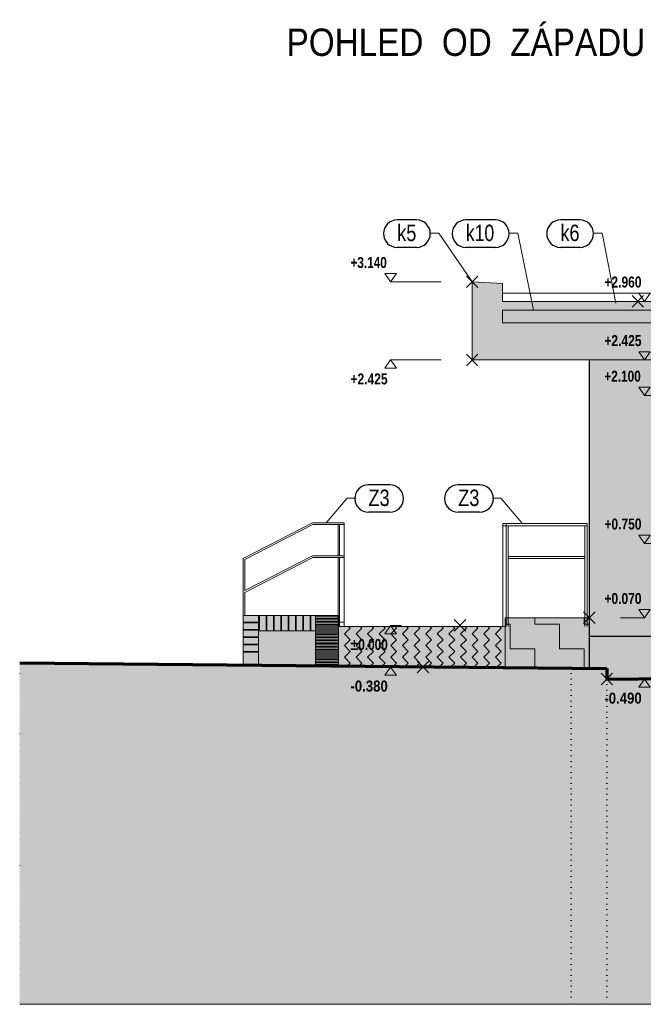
# Model space of a CAD drawing. Header units: millimetres. Extents: x -102573 to 74941, y -39020 to -17940.
# Tile 17 of 19: x 47946 to 53642, y -39020 to -30028. Entities that reach past the tile are written whole.
import ezdxf

# ---------------------------------------------------------------- set-up
doc = ezdxf.new("R2010")
doc.units = ezdxf.units.MM
doc.linetypes.add('JIS_08_37', pattern=[50, 0, -50])
for name, color, linetype, lineweight in [('XR$1$POHLEDY - NOVÝ STAV_1', 7, 'Continuous', 25), ('XR$2$POHLEDY - KLEMPÍŘINA_1', 7, 'Continuous', 25), ('XR$3$POHLEDY - FILING_1', 7, 'Continuous', 25)]:
    doc.layers.add(name, color=color, linetype=linetype, lineweight=lineweight)
doc.styles.add('ARIAL', font='ARIAL.TTF')
doc.styles.add('ARIALNARROW', font='ARIALN.TTF')

# ---------------------------------------------------------------- blocks, each defined once
blk = doc.blocks.new('COMPLEX_ELEVATIONDIM_6')
at = {"layer": 'XR$1$POHLEDY - NOVÝ STAV_1', "color": 6, "linetype": 'Continuous', "lineweight": 13}
for p, q in [((51386.6, -32347.2), (51281.6, -32347.2)), ((51281.6, -32347.2), (51334.1, -32422.2)), ((51334.1, -32422.2), (51386.6, -32347.2)), ((52025.6, -32369.2), (52131.6, -32475.1)), ((52025.7, -32475.1), (52131.7, -32369.2)), ((51334.1, -32422.2), (51334.1, -32422.2)), ((51334.1, -32422.2), (51334.1, -32422.2)), ((51334.1, -32422.2), (51794.1, -32422.2)), ((51334.1, -32422.2), (51334.1, -32422.2)), ((51334.1, -32422.2), (51334.1, -32422.2)), ((52025.6, -33082.1), (52131.6, -33188.1)), ((52025.7, -33188.1), (52131.7, -33082.1)), ((51281.6, -33210.2), (51334.1, -33135.2)), ((51334.1, -33135.2), (51386.6, -33210.2)), ((51334.1, -33135.2), (51334.1, -33135.2)), ((51334.1, -33135.2), (51334.1, -33135.2)), ((51334.1, -33135.2), (51794.1, -33135.2)), ((51334.1, -33135.2), (51334.1, -33135.2)), ((51334.1, -33135.2), (51334.1, -33135.2)), ((51386.6, -33210.2), (51281.6, -33210.2)), ((51915.6, -35507.1), (52021.6, -35613.1)), ((51915.7, -35613.1), (52021.7, -35507.1)), ((55143.8, -35485.2), (55143.8, -35635)), ((55293.6, -35485.2), (55143.8, -35485.2)), ((55293.6, -35635), (55293.6, -35485.2)), ((51281.6, -35635.2), (51334.1, -35560.2)), ((51334.1, -35560.2), (51386.6, -35635.2)), ((51334.1, -35560.2), (51334.1, -35560.2)), ((51334.1, -35560.2), (51334.1, -35560.2)), ((51334.1, -35560.2), (51434.1, -35560.2)), ((51334.1, -35560.2), (51334.1, -35560.2)), ((51334.1, -35560.2), (51334.1, -35560.2)), ((51386.6, -35635.2), (51281.6, -35635.2)), ((55143.8, -35635), (55293.6, -35635)), ((51281.6, -36015.2), (51334.1, -35940.2)), ((51334.1, -35940.2), (51386.6, -36015.2)), ((51334.1, -35940.2), (51334.1, -35940.2)), ((51334.1, -35940.2), (51334.1, -35940.2)), ((51334.1, -35940.2), (51434.1, -35940.2)), ((51334.1, -35940.2), (51334.1, -35940.2)), ((51334.1, -35940.2), (51334.1, -35940.2)), ((51575.6, -35887.1), (51681.6, -35993.1)), ((51575.7, -35993.1), (51681.7, -35887.1)), ((51386.6, -36015.2), (51281.6, -36015.2))]:
    blk.add_line(p, q, dxfattribs=at)
blk.add_circle((55218.6, -35560.2), 7.5, dxfattribs=at)
at = {"layer": 'XR$1$POHLEDY - NOVÝ STAV_1', "color": 6, "linetype": 'Continuous', "lineweight": 18, "char_height": 100, "attachment_point": 7, "style": 'ARIALNARROW'}
for s, insert, width in [('\\W0.94;\\fArial Narrow|i0|b1|c0|p0;+3.140', (50966.9, -32297.2), 388.575), ('\\W0.96;\\fArial Narrow|i0|b1|c0|p0;+2.425', (50966.9, -33360.2), 389.401), ('\\W0.94;\\fArial Narrow|i0|b1|c0|p0;±0.000', (50966.5, -35785.2), 388.576), ('\\W1.05;\\fArial Narrow|i0|b1|c0|p0;-0.380', (50966.9, -36165.2), 393.649)]:
    blk.add_mtext(s, dxfattribs=dict(at, insert=insert, width=width))
blk = doc.blocks.new('COMPLEX_ELEVATIONDIM_7')
at = {"layer": 'XR$1$POHLEDY - NOVÝ STAV_1', "color": 6, "linetype": 'Continuous', "lineweight": 13}
for p, q in [((53538.9, -32547.1), (53644.9, -32653.1)), ((53539.1, -32653.1), (53645, -32547.1)), ((53705.7, -32525.2), (53600.7, -32525.2)), ((53600.7, -32525.2), (53653.2, -32600.2)), ((53653.2, -32600.2), (53705.7, -32525.2)), ((53653.2, -32600.2), (53633.2, -32600.2)), ((53653.2, -32600.2), (53653.2, -32600.2)), ((53653.2, -32600.2), (53653.2, -32600.2)), ((53653.2, -32600.2), (53653.2, -32600.2)), ((53653.2, -32600.2), (53653.2, -32600.2)), ((53705.7, -33060.2), (53600.7, -33060.2)), ((53600.7, -33060.2), (53653.2, -33135.2)), ((53653.2, -33135.2), (53705.7, -33060.2)), ((53830.1, -33082.1), (53936, -33188.1)), ((53830.2, -33188.1), (53936.1, -33082.1)), ((53653.2, -33135.2), (53633.2, -33135.2)), ((53653.2, -33135.2), (53653.2, -33135.2)), ((53653.2, -33135.2), (53653.2, -33135.2)), ((53653.2, -33135.2), (53653.2, -33135.2)), ((53653.2, -33135.2), (53653.2, -33135.2)), ((53705.7, -33385.2), (53600.7, -33385.2)), ((53600.7, -33385.2), (53653.2, -33460.2)), ((53653.2, -33460.2), (53705.7, -33385.2)), ((53945.6, -33407.1), (54051.6, -33513.1)), ((53945.7, -33513.1), (54051.7, -33407.1)), ((53653.2, -33460.2), (53653.2, -33460.2)), ((53653.2, -33460.2), (53653.2, -33460.2)), ((53653.2, -33460.2), (53915.1, -33460.2)), ((53653.2, -33460.2), (53653.2, -33460.2)), ((53653.2, -33460.2), (53653.2, -33460.2)), ((53705.7, -34735.2), (53600.7, -34735.2)), ((53600.7, -34735.2), (53653.2, -34810.2)), ((53653.2, -34810.2), (53705.7, -34735.2)), ((53945.6, -34757.1), (54051.6, -34863.1)), ((53945.7, -34863.1), (54051.7, -34757.1)), ((53653.2, -34810.2), (53653.2, -34810.2)), ((53653.2, -34810.2), (53653.2, -34810.2)), ((53653.2, -34810.2), (53915.1, -34810.2)), ((53653.2, -34810.2), (53653.2, -34810.2)), ((53653.2, -34810.2), (53653.2, -34810.2)), ((53705.7, -35415.2), (53600.7, -35415.2)), ((53600.7, -35415.2), (53653.2, -35490.2)), ((53653.2, -35490.2), (53705.7, -35415.2)), ((53095.6, -35437.1), (53201.6, -35543.1)), ((53095.7, -35543.1), (53201.7, -35437.1)), ((53653.2, -35490.2), (53433.2, -35490.2)), ((53653.2, -35490.2), (53653.2, -35490.2)), ((53653.2, -35490.2), (53653.2, -35490.2)), ((53653.2, -35490.2), (53653.2, -35490.2)), ((53653.2, -35490.2), (53653.2, -35490.2)), ((55143.8, -35485.2), (55143.8, -35635)), ((55293.6, -35485.2), (55143.8, -35485.2)), ((55293.6, -35635), (55293.6, -35485.2)), ((55143.8, -35635), (55293.6, -35635)), ((53255.6, -35997.1), (53361.6, -36103.1)), ((53255.7, -36103.1), (53361.7, -35997.1)), ((53653.2, -36050.2), (53433.2, -36050.2)), ((53600.7, -36125.2), (53653.2, -36050.2)), ((53653.2, -36050.2), (53705.7, -36125.2)), ((53653.2, -36050.2), (53653.2, -36050.2)), ((53653.2, -36050.2), (53653.2, -36050.2)), ((53653.2, -36050.2), (53653.2, -36050.2)), ((53653.2, -36050.2), (53653.2, -36050.2)), ((53705.7, -36125.2), (53600.7, -36125.2))]:
    blk.add_line(p, q, dxfattribs=at)
blk.add_circle((55218.6, -35560.2), 7.5, dxfattribs=at)
at = {"layer": 'XR$1$POHLEDY - NOVÝ STAV_1', "color": 6, "linetype": 'Continuous', "lineweight": 18, "char_height": 100, "attachment_point": 7, "style": 'ARIALNARROW'}
for s, insert, width in [('\\W0.96;\\fArial Narrow|i0|b1|c0|p0;+2.960', (53286, -32475.2), 389.401), ('\\W0.96;\\fArial Narrow|i0|b1|c0|p0;+2.425', (53286, -33010.2), 389.401), ('\\W0.94;\\fArial Narrow|i0|b1|c0|p0;+2.100', (53286, -33335.2), 388.575), ('\\W0.96;\\fArial Narrow|i0|b1|c0|p0;+0.750', (53286, -34685.2), 389.401), ('\\W0.96;\\fArial Narrow|i0|b1|c0|p0;+0.070', (53286, -35365.2), 389.401), ('\\W1.05;\\fArial Narrow|i0|b1|c0|p0;-0.490', (53286, -36275.2), 393.649)]:
    blk.add_mtext(s, dxfattribs=dict(at, insert=insert, width=width))

msp = doc.modelspace()

# ---------------------------------------------------------------- hatches: boundary and pattern name
at = {"layer": 'XR$1$POHLEDY - NOVÝ STAV_1', "linetype": 'Continuous', "lineweight": 13}
for points in [[(52378.6, -35940.2), (53148.6, -35940.2), (53148.6, -35490.2), (52378.6, -35490.2)], [(50858.6, -35570.2), (50858.6, -35926.4), (52378.6, -35940.2), (52378.6, -35570.2)]]:
    msp.add_hatch(color=33, dxfattribs=at).paths.add_polyline_path(points, flags=0)
h = msp.add_hatch(dxfattribs=at)
h.set_pattern_fill('VZOR', scale=225, style=0, pattern_type=2)
h.set_pattern_definition([(0, (450, 450), (225, 225), [225, -225]), (90, (450, 450), (-225, 225), [225, -225])])
h.paths.add_polyline_path([(52378.6, -35940.2), (53148.6, -35940.2), (53148.6, -35490.2), (52378.6, -35490.2)], flags=0)
h = msp.add_hatch(dxfattribs=at)
h.set_pattern_fill('VZOR', scale=75, angle=315, style=0, pattern_type=2)
h.set_pattern_definition([(315, (212.13, -4e-14), (106.06602, -2e-14), [75, -75]), (45, (212.13, -4e-14), (2e-14, 106.06602), [75, -75])])
h.paths.add_polyline_path([(50858.6, -35570.2), (50858.6, -35926.4), (52378.6, -35940.2), (52378.6, -35570.2)], flags=0)
at = {"layer": 'XR$3$POHLEDY - FILING_1', "linetype": 'Continuous', "lineweight": 13}
for color, points in [(252, [(54921.2, -32680.5), (54919.8, -32600.2), (52354.3, -32600.2), (52354.3, -32436), (52078.6, -32422.2), (52078.6, -33135.2), (54725.1, -33135.2), (54725.1, -32796.4), (52354.3, -32796.4), (52354.3, -32680.5)]), (251, [(52354.3, -32796.4), (54725.1, -32796.4), (54730.2, -32787), (54736.9, -32778.6), (54745, -32771.6), (54754.2, -32766.1), (54764.2, -32762.3), (54774.8, -32760.4), (54785.5, -32760.4), (54796.1, -32762.3), (54806.1, -32766.1), (54815.3, -32771.6), (54823.4, -32778.6), (54830.1, -32787), (54835.1, -32796.4), (54921.2, -32796.4), (54921.2, -32680.5), (52354.3, -32680.5)]), (33, [(50128.6, -35921.8), (50128.6, -35469.4), (49988.6, -35469.4), (49988.6, -35921.8)]), (33, [(50858.6, -35469.4), (50128.6, -35469.4), (50128.6, -35609.4), (50648.6, -35609.4), (50648.6, -35929.1), (50858.6, -35929.1)]), (9, [(50128.6, -35921.8), (50648.6, -35927), (50648.6, -35609.4), (50128.6, -35609.4)]), (253, [(53710.9, -36044.9), (53711.3, -36044.6), (53713.6, -36042.5), (53714.3, -36041.5), (53714.7, -36040.4), (53714.8, -36039.2), (53714.8, -36031.9), (54774.1, -36031.9), (54774.1, -36034.8), (55028.7, -36032.2), (55028.7, -35660.2), (53148.6, -35660.2), (53148.6, -35951.8), (53308.6, -35953.4), (53308.6, -36050.2), (53710.2, -36046)]), (7, [(47946.3, -39020.2), (74940.7, -39020.2), (74940.7, -36570.2), (67334.9, -36320.2), (59481.9, -35940.2), (57103.6, -35834.6), (55918.6, -35823), (55218.6, -35860.2), (55218.6, -36030.2), (53308.6, -36050.2), (53308.6, -35953.4), (47946.3, -35900.2)])]:
    msp.add_hatch(color=color, dxfattribs=at).paths.add_polyline_path(points)
h = msp.add_hatch(color=41, dxfattribs=at)
h.paths.add_polyline_path([(54835.1, -33175), (55138.7, -33409.2), (55138.7, -35660.2), (55218.6, -35660.2), (55218.6, -33135.2), (54835.1, -33135.2)])
h.paths.add_polyline_path([(55028.7, -33463.2), (54725.1, -33229), (54725.1, -33135.2), (53148.6, -33135.2), (53148.6, -35660.2), (55028.7, -35660.2)])
h.paths.add_polyline_path([(54998.6, -33460.2), (54998.6, -34810.2), (53998.6, -34810.2), (53998.6, -33460.2)], flags=16)

# ---------------------------------------------------------------- linework, layer by layer
at = {"layer": 'XR$1$POHLEDY - NOVÝ STAV_1', "color": 6, "linetype": 'Continuous', "lineweight": 25}
for p, q in [((51571.3, -31857), (51394.3, -31857)), ((52290.5, -31857), (52020.2, -31857)), ((53061.3, -31857), (52884.3, -31857)), ((51571.3, -32107), (51394.3, -32107)), ((52290.5, -32107), (52020.2, -32107)), ((53061.3, -32107), (52884.3, -32107)), ((51327.3, -34276.5), (51131.7, -34276.5)), ((52147.2, -34276.5), (51951.5, -34276.5)), ((51327.3, -34526.5), (51131.7, -34526.5)), ((52147.2, -34526.5), (51951.5, -34526.5))]:
    msp.add_line(p, q, dxfattribs=at)
at = {"layer": 'XR$1$POHLEDY - NOVÝ STAV_1', "color": 6, "linetype": 'Continuous', "lineweight": 13}
for p, q in [((51695.3, -31977), (51775.3, -31977)), ((51775.3, -31977), (52078.6, -32422.2)), ((52415.3, -31977), (52495.3, -31977)), ((52495.3, -31977), (52638.6, -32680.5)), ((53185.3, -31977), (53265.3, -31977)), ((53265.3, -31977), (53389.7, -32617.2)), ((50935.7, -34396.5), (50744.4, -34623.5)), ((51015.7, -34396.5), (50935.7, -34396.5)), ((52261.5, -34396.5), (52341.5, -34396.5)), ((52341.5, -34396.5), (52532.8, -34623.5))]:
    msp.add_line(p, q, dxfattribs=at)
at = {"layer": 'XR$1$POHLEDY - NOVÝ STAV_1', "color": 7, "linetype": 'Continuous', "lineweight": 13}
for p, q in [((52078.6, -32422.2), (52078.6, -33135.2)), ((52354.3, -32436), (52078.6, -32422.2)), ((52354.3, -32600.2), (52354.3, -32436)), ((52354.3, -32526), (54716.3, -32526)), ((52354.3, -32600.2), (54919.8, -32600.2)), ((52078.6, -33135.2), (55218.6, -33135.2)), ((49988.6, -35469.4), (50128.6, -35469.4)), ((49988.6, -35469.4), (49988.6, -35921.8)), ((50128.6, -35469.4), (50858.6, -35469.4)), ((50648.6, -35469.4), (50648.6, -35927)), ((50858.6, -35469.4), (50858.6, -35929.1)), ((52378.6, -35490.2), (52378.6, -35940.2)), ((52378.6, -35490.2), (53148.6, -35490.2)), ((52378.6, -35570.2), (50858.6, -35570.2)), ((50128.6, -35609.4), (50128.6, -35921.8)), ((50128.6, -35609.4), (50648.6, -35609.4))]:
    msp.add_line(p, q, dxfattribs=at)
at = {"layer": 'XR$1$POHLEDY - NOVÝ STAV_1', "color": 7, "linetype": 'Continuous', "lineweight": 25}
for p, q in [((53148.6, -33135.2), (53148.6, -35951.8)), ((55218.6, -35660.2), (53148.6, -35660.2))]:
    msp.add_line(p, q, dxfattribs=at)
at = {"layer": 'XR$1$POHLEDY - NOVÝ STAV_1', "color": 251, "linetype": 'Continuous', "lineweight": 13}
for p, q in [((49988.6, -34950.2), (50620.2, -34623.5)), ((50623.9, -34638.5), (50003.6, -34959.3)), ((50868.6, -34623.5), (50620.2, -34623.5)), ((50908.6, -34638.5), (50623.9, -34638.5)), ((50853.6, -34638.5), (50853.6, -34923.5)), ((50868.6, -34623.5), (50908.6, -34623.5)), ((50868.6, -34638.5), (50868.6, -34923.5)), ((50868.6, -34638.5), (50868.6, -34923.5)), ((50908.6, -34623.5), (50908.6, -34638.5)), ((50908.6, -34623.5), (50908.6, -35530.2)), ((52358.6, -34630.2), (52358.6, -35570.2)), ((52358.6, -34630.2), (53128.6, -34630.2)), ((53128.6, -34650.2), (52358.6, -34650.2)), ((52388.6, -34630.2), (52388.6, -35570.2)), ((52408.6, -34650.2), (52408.6, -35570.2)), ((53108.6, -35570.2), (53108.6, -34650.2)), ((53128.6, -34630.2), (53128.6, -35570.2)), ((49988.6, -34950.2), (49988.6, -35469.4)), ((50003.6, -35242.4), (50620.2, -34923.5)), ((50623.9, -34938.5), (50003.6, -35259.3)), ((50003.6, -34959.3), (50003.6, -35242.4)), ((50908.6, -34923.5), (50620.2, -34923.5)), ((50908.6, -34938.5), (50623.9, -34938.5)), ((50853.6, -34938.5), (50853.6, -35530.2)), ((50868.6, -34938.5), (50868.6, -35530.2)), ((50868.6, -34938.5), (50868.6, -35530.2)), ((52408.6, -34930.2), (53108.6, -34930.2)), ((52408.6, -34950.2), (53108.6, -34950.2)), ((50003.6, -35259.3), (50003.6, -35469.4)), ((50853.6, -35570.2), (50853.6, -35450.2)), ((50853.6, -35570.2), (50853.6, -35450.2)), ((50868.6, -35450.2), (50868.6, -35570.2)), ((50868.6, -35450.2), (50868.6, -35570.2)), ((50908.6, -35570.2), (50908.6, -35450.2)), ((53038.6, -35490.2), (53098.6, -35490.2)), ((50868.6, -35530.2), (50853.6, -35530.2)), ((50868.6, -35530.2), (50853.6, -35530.2)), ((50868.6, -35530.2), (50908.6, -35530.2))]:
    msp.add_line(p, q, dxfattribs=at)
at = {"layer": 'XR$1$POHLEDY - NOVÝ STAV_1', "color": 250, "linetype": 'Continuous', "lineweight": 13}
for p, q in [((50128.6, -35469.4), (50128.6, -35609.4)), ((50135.9, -35469.4), (50135.9, -35609.4)), ((50195.9, -35469.4), (50195.9, -35609.4)), ((50203.1, -35469.4), (50203.1, -35609.4)), ((50263.1, -35469.4), (50263.1, -35609.4)), ((50270.3, -35469.4), (50270.3, -35609.4)), ((50330.3, -35469.4), (50330.3, -35609.4)), ((50337.5, -35469.4), (50337.5, -35609.4)), ((50397.5, -35469.4), (50397.5, -35609.4)), ((50404.8, -35469.4), (50404.8, -35609.4)), ((50464.8, -35469.4), (50464.8, -35609.4)), ((50472, -35469.4), (50472, -35609.4)), ((50532, -35469.4), (50532, -35609.4)), ((50539.2, -35469.4), (50539.2, -35609.4)), ((50599.2, -35469.4), (50599.2, -35609.4)), ((50606.4, -35469.4), (50606.4, -35609.4)), ((50648.6, -35482.8), (50858.6, -35482.8)), ((50648.6, -35496.3), (50858.6, -35496.3)), ((50648.6, -35509.7), (50858.6, -35509.7)), ((49988.6, -35529.4), (50128.6, -35529.4)), ((49988.6, -35536.6), (50128.6, -35536.6)), ((49988.6, -35596.6), (50128.6, -35596.6)), ((49988.6, -35603.8), (50128.6, -35603.8)), ((50648.6, -35523.1), (50858.6, -35523.1)), ((50648.6, -35536.6), (50858.6, -35536.6)), ((50648.6, -35550), (50858.6, -35550)), ((50648.6, -35563.5), (50858.6, -35563.5)), ((50648.6, -35576.9), (50858.6, -35576.9)), ((50648.6, -35590.3), (50858.6, -35590.3)), ((50648.6, -35603.8), (50858.6, -35603.8)), ((49988.6, -35663.8), (50128.6, -35663.8)), ((49988.6, -35671), (50128.6, -35671)), ((50648.6, -35617.2), (50858.6, -35617.2)), ((50648.6, -35630.7), (50858.6, -35630.7)), ((50648.6, -35644.1), (50858.6, -35644.1)), ((50648.6, -35657.6), (50858.6, -35657.6)), ((50648.6, -35671), (50858.6, -35671)), ((50648.6, -35684.4), (50858.6, -35684.4)), ((50648.6, -35697.9), (50858.6, -35697.9)), ((49988.6, -35731), (50128.6, -35731)), ((49988.6, -35738.3), (50128.6, -35738.3)), ((50648.6, -35711.3), (50858.6, -35711.3)), ((50648.6, -35724.8), (50858.6, -35724.8)), ((50648.6, -35738.2), (50858.6, -35738.2)), ((50648.6, -35751.6), (50858.6, -35751.6)), ((50648.6, -35765.1), (50858.6, -35765.1)), ((50648.6, -35778.5), (50858.6, -35778.5)), ((49988.6, -35798.3), (50128.6, -35798.3)), ((49988.6, -35805.5), (50128.6, -35805.5)), ((50648.6, -35792), (50858.6, -35792)), ((50648.6, -35805.4), (50858.6, -35805.4)), ((50648.6, -35818.8), (50858.6, -35818.8)), ((50648.6, -35832.3), (50858.6, -35832.3)), ((50648.6, -35845.7), (50858.6, -35845.7)), ((50648.6, -35859.2), (50858.6, -35859.2)), ((50648.6, -35872.6), (50858.6, -35872.6)), ((50648.6, -35886), (50858.6, -35886)), ((50648.6, -35899.5), (50858.6, -35899.5)), ((50648.6, -35912.9), (50858.6, -35912.9)), ((50648.6, -35926.4), (50858.6, -35926.4))]:
    msp.add_line(p, q, dxfattribs=at)
at = {"layer": 'XR$1$POHLEDY - NOVÝ STAV_1', "color": 5, "linetype": 'JIS_08_37', "lineweight": 13}
for p, q in [((47946.3, -35900.2), (47946.3, -39020.2)), ((52983.1, -35950.2), (52983.1, -39020.2)), ((53308.6, -36050.2), (53308.6, -39020.2))]:
    msp.add_line(p, q, dxfattribs=at)
at = {"layer": 'XR$1$POHLEDY - NOVÝ STAV_1', "color": 7, "linetype": 'Continuous', "lineweight": 70}
for p, q in [((47946.3, -35900.2), (53308.6, -35953.4)), ((53308.6, -35953.4), (53308.6, -36050.2)), ((53308.6, -36050.2), (55218.6, -36030.2))]:
    msp.add_line(p, q, dxfattribs=at)
at = {"layer": 'XR$1$POHLEDY - NOVÝ STAV_1', "color": 5, "linetype": 'Continuous', "lineweight": 13}
msp.add_line((47946.3, -39020.2), (74940.7, -39020.2), dxfattribs=at)
at = {"layer": 'XR$1$POHLEDY - NOVÝ STAV_1', "color": 7, "linetype": 'Continuous', "lineweight": 70}
msp.add_lwpolyline([(53308.6, -36050.2), (53308.6, -36050.2)], close=True, dxfattribs=at)
at = {"layer": 'XR$1$POHLEDY - NOVÝ STAV_1', "color": 6, "linetype": 'Continuous', "lineweight": 25}
for centre, start, end in [((51394.3, -31982), 90, 270), ((51571.3, -31982), 270, 90), ((52020.2, -31982), 90, 270), ((52290.5, -31982), 270, 90), ((52884.3, -31982), 90, 270), ((53061.3, -31982), 270, 90), ((51131.7, -34401.5), 90, 270), ((51327.3, -34401.5), 270, 90), ((51951.5, -34401.5), 90, 270), ((52147.2, -34401.5), 270, 90)]:
    msp.add_arc(centre, 125, start, end, dxfattribs=at)
at = {"layer": 'XR$2$POHLEDY - KLEMPÍŘINA_1', "color": 251, "linetype": 'Continuous', "lineweight": 13}
for p, q in [((52354.3, -32680.5), (52354.3, -32796.4)), ((54921.2, -32680.5), (52354.3, -32680.5)), ((52354.3, -32796.4), (54725.1, -32796.4))]:
    msp.add_line(p, q, dxfattribs=at)

# ---------------------------------------------------------------- block references
at = {"layer": 'XR$1$POHLEDY - NOVÝ STAV_1', "color": 6, "linetype": 'Continuous', "lineweight": 13}
for name in ['COMPLEX_ELEVATIONDIM_6', 'COMPLEX_ELEVATIONDIM_7']:
    msp.add_blockref(name, (0, 0), dxfattribs=at)

# ---------------------------------------------------------------- texts
at = {"layer": 'XR$1$POHLEDY - NOVÝ STAV_1', "color": 7, "linetype": 'Continuous', "lineweight": 50, "insert": (50384.1, -30108.7), "char_height": 250, "width": 3375.208, "attachment_point": 1, "style": 'ARIAL'}
msp.add_mtext('\\W0.87;POHLED  OD  ZÁPADU', dxfattribs=at)
at = {"layer": 'XR$1$POHLEDY - NOVÝ STAV_1', "color": 6, "linetype": 'Continuous', "lineweight": 25, "char_height": 150, "attachment_point": 7, "style": 'ARIAL'}
for s, insert, width in [('\\W0.79;k5', (51394.3, -32052), 236.534), ('\\W0.77;k10', (52020.2, -32052), 327.976), ('\\W0.79;k6', (52884.3, -32052), 236.534), ('\\W0.79;Z3', (51131.7, -34471.5), 255.141), ('\\W0.79;Z3', (51951.5, -34471.5), 255.141)]:
    msp.add_mtext(s, dxfattribs=dict(at, insert=insert, width=width))

doc.saveas('drawing.dxf')
